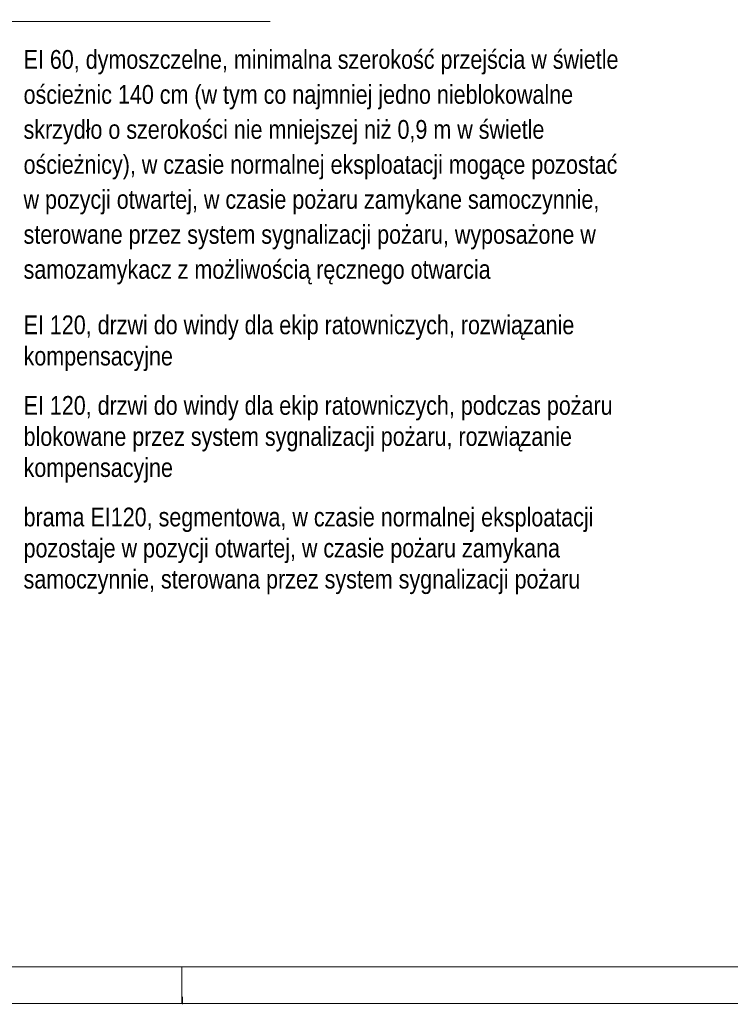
# Paper-space layout 'AP-02 STREFY POŻAROWE I EWAKUACJA - PIĘTRO 0' of a CAD drawing. Header units: millimetres. Extents: x 0 to 594, y -4 to 450.
# Tile 10 of 14: x 392 to 487, y 0 to 131. Entities that reach past the tile are written whole.
import ezdxf
from ezdxf.xclip import XClip

# ---------------------------------------------------------------- set-up
doc = ezdxf.new("R2010")
doc.units = ezdxf.units.MM
doc.header["$MEASUREMENT"] = 0
doc.header["$XCLIPFRAME"] = 0
for name, color, linetype, lineweight in [('A_Arkusz_Nr_pióra__1', 7, 'Continuous', 20), ('A_niewidoczne_Nr_pióra__1', 7, 'Continuous', 20), ('A_podkład_Nr_pióra__2', 8, 'Continuous', 13)]:
    doc.layers.add(name, color=color, linetype=linetype, lineweight=lineweight)
doc.layers.add('A_Arkusz_Nr_pióra__237', color=7, linetype='Continuous', lineweight=5, true_color=0x343434)
doc.layers.add('A_podrys', color=7, linetype='Continuous')
doc.styles.add('STYL_AUTOMATYCZNY_2', font='ARIALN.TTF')

# ---------------------------------------------------------------- blocks, each defined once
blk = doc.blocks.new('Rysunek_1_1', base_point=(-1571.08, -182.96))
at = {"layer": 'A_podkład_Nr_pióra__2', "color": 8, "linetype": 'Continuous', "lineweight": 13}
blk.add_line((250.42, 130.77), (425.77, 130.77), dxfattribs=at)

psp = doc.layouts.new('AP-02 STREFY POŻAROWE I EWAKUACJA - PIĘTRO 0')

# ---------------------------------------------------------------- linework, layer by layer
at = {"layer": 'A_Arkusz_Nr_pióra__1', "color": 7, "linetype": 'Continuous', "lineweight": 20}
psp.add_line((589.1, 4.9), (29.9, 4.9), dxfattribs=at)
at = {"layer": 'A_Arkusz_Nr_pióra__1', "color": 7, "linetype": 'Continuous', "lineweight": 20, "flags": 128}
psp.add_lwpolyline([(0, 450), (594, 450), (594, 0), (0, 0)], close=True, dxfattribs=at)
at = {"layer": 'A_Arkusz_Nr_pióra__237', "color": 250, "linetype": 'Continuous', "lineweight": 5, "true_color": 0x343434}
for p, q in [((414, 0), (414, 4.9)), ((414.1, -0.1), (414.1, 0.9))]:
    psp.add_line(p, q, dxfattribs=at)

# ---------------------------------------------------------------- block references
at = {"layer": 'A_podrys', "color": 37, "linetype": 'Continuous', "lineweight": 5, "true_color": 0x656532}
ref = psp.add_blockref('Rysunek_1_1', (-1571.08, -182.96), dxfattribs=at)
XClip(ref).set_block_clipping_path([(131.2488007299, 409.9962306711), (29.9000406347, 413.437089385), (29.9000406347, 78.5663350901), (564.7127697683, 78.5663350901), (564.7127697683, 445.0999966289), (137.9858887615, 445.0999966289)])

# ---------------------------------------------------------------- texts
at = {"layer": 'A_niewidoczne_Nr_pióra__1', "color": 7, "linetype": 'Continuous', "lineweight": 20, "char_height": 2.5, "width": 79.714, "attachment_point": 4, "style": 'STYL_AUTOMATYCZNY_2'}
for s, insert, line_spacing_factor in [('\\A1;{\\pql;\\fArial Narrow|b0|i0|c238|p0;\\W1.000000;EI 60, dymoszczelne, minimalna szerokość przejścia w świetle ościeżnic 140 cm (w tym co najmniej jedno nieblokowalne skrzydło o szerokości nie mniejszej niż 0,9 m w świetle ościeżnicy), w czasie normalnej eksploatacji mogące pozostać w pozycji otwartej, w czasie pożaru zamykane samoczynnie, sterowane przez system sygnalizacji pożaru, wyposażone w samozamykacz z możliwością ręcznego otwarcia}', (392.92, 111.37), 1.11798), ('\\A1;{\\pql;\\fArial Narrow|b0|i0|c238|p0;\\W1.000000;EI 120, drzwi do windy dla ekip ratowniczych, rozwiązanie kompensacyjne}', (392.92, 87.93), 0.996916), ('\\A1;{\\pql;\\fArial Narrow|b0|i0|c238|p0;\\W1.000000;EI 120, drzwi do windy dla ekip ratowniczych, podczas pożaru blokowane przez system sygnalizacji pożaru, rozwiązanie kompensacyjne}', (392.92, 75.14), 0.992557), ('\\A1;{\\pql;\\fArial Narrow|b0|i0|c238|p0;\\W1.000000;brama EI120, segmentowa, w czasie normalnej eksploatacji pozostaje w pozycji otwartej, w czasie pożaru zamykana samoczynnie, sterowana przez system sygnalizacji pożaru}', (392.92, 60.28), 0.992557)]:
    psp.add_mtext(s, dxfattribs=dict(at, insert=insert, line_spacing_factor=line_spacing_factor))

doc.saveas('drawing.dxf')
